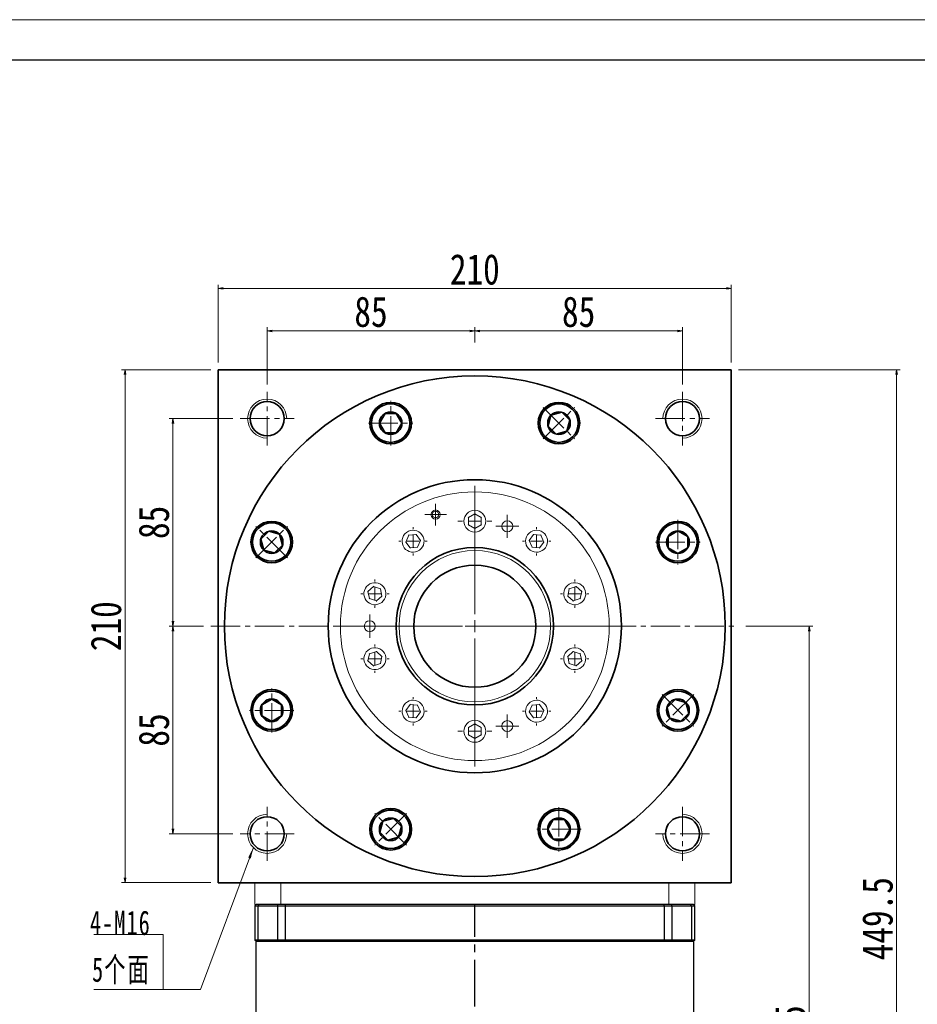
# Model space of a CAD drawing. Header units: millimetres. Extents: x 2025 to 3424, y 2031 to 3016.
# Tile 8 of 9: x 2724 to 3092, y 2613 to 3016. Entities that reach past the tile are written whole.
import ezdxf

# ---------------------------------------------------------------- set-up
doc = ezdxf.new("R2010")
doc.units = ezdxf.units.MM
doc.set_wipeout_variables(frame=1)
doc.header["$PDSIZE"] = -5
doc.linetypes.add('CENTER2', pattern=[28.575, 19.05, -3.175, 3.175, -3.175])
doc.linetypes.add('点画线', pattern=[18, 12, -2, 2, -2])
doc.layers.get('0').update_dxf_attribs({"lineweight": 35})
doc.layers.add('1轮廓实线层', color=7, linetype='Continuous')
doc.layers.add('3中心线层', color=1, linetype='CENTER2')
for name, color, linetype, lineweight in [('中心线层', 1, '点画线', 18), ('图框_外框线', 7, 'Continuous', 18), ('尺寸线层', 3, 'Continuous', 18), ('粗实线层', 7, 'Continuous', 35)]:
    doc.layers.add(name, color=color, linetype=linetype, lineweight=lineweight)
doc.styles.add('宋体', font='SimSun.ttf', dxfattribs={"width": 0.8})
doc.styles.add('标准', font='txt', dxfattribs={"width": 0.667})
doc.dimstyles.new('A水平标注$0', dxfattribs={"dimtxt": 3.5, "dimasz": 2, "dimexe": 1.5, "dimexo": 3, "dimgap": 1.1, "dimtad": 1, "dimtoh": 1, "dimdec": 4, "dimdsep": 46, "dimtxsty": '宋体', "dimblk": 'OPEN', "dimcen": 3, "dimclrd": 3, "dimclre": 3, "dimclrt": 6, "dimadec": 0, "dimazin": 0, "dimtm": 1e-09, "dimtfac": 1, "dimtdec": 4, "dimtix": 1, "dimtmove": 0, "dimatfit": 3, "dimldrblk": 'OPEN', "dimfxl": 0, "dimlwd": 13, "dimlwe": 13, "dimarcsym": 0})

# ---------------------------------------------------------------- blocks, each defined once
blk = doc.blocks.new('*X5')
at = {"layer": '尺寸线层', "linetype": 'Continuous'}
blk.add_hatch(color=0, dxfattribs=at).paths.add_polyline_path([(36.94, 58.02), (35.9, 53.6), (34.84, 54)], flags=0)
at = {"layer": '尺寸线层', "color": 0, "linetype": 'Continuous'}
blk.add_line((36.94, 58.02), (15.29, 0), dxfattribs=at)
at = {"layer": '尺寸线层', "color": 0}
for p, q in [((0, 22.42), (-28.41, 22.42)), ((0, 0), (0, 22.42)), ((0, 0), (-28.41, 0)), ((15.29, 0), (0, 0))]:
    blk.add_line(p, q, dxfattribs=at)
at = {"layer": '尺寸线层', "color": 0, "insert": (-5, 2), "char_height": 10, "width": 46.8126, "attachment_point": 9, "line_spacing_factor": 1.15057, "style": '标准'}
blk.add_mtext('\\T1.1;4-M16\\P5个面', dxfattribs=at)
blk = doc.blocks.new('_Open')
at = {"color": 0, "linetype": 'ByBlock', "lineweight": -2}
for p, q in [((-1, 0.17), (0, 0)), ((-1, -0.17), (0, 0)), ((0, 0), (-1, 0))]:
    blk.add_line(p, q, dxfattribs=at)
blk = doc.blocks.new('*X6')
at = {"layer": 'Defpoints', "color": 0, "transparency": 16777216}
for p in [(3015.46, 2905.85), (2805.46, 2872.56), (3015.46, 2872.56)]:
    blk.add_point(p, dxfattribs=at)
at = {"layer": '尺寸线层', "color": 3, "lineweight": 13, "transparency": 16777216}
for p, q in [((2805.46, 2875.56), (2805.46, 2907.35)), ((3015.46, 2875.56), (3015.46, 2907.35)), ((2807.46, 2905.85), (3013.46, 2905.85))]:
    blk.add_line(p, q, dxfattribs=at)
at = {"layer": '尺寸线层', "color": 3, "lineweight": 13, "transparency": 16777216, "xscale": 2, "yscale": 2, "zscale": 2, "rotation": 180}
blk.add_blockref('_Open', (2805.46, 2905.85), dxfattribs=at)
at = {"layer": '尺寸线层', "color": 3, "lineweight": 13, "transparency": 16777216, "xscale": 2, "yscale": 2, "zscale": 2}
blk.add_blockref('_Open', (3015.46, 2905.85), dxfattribs=at)
at = {"layer": '尺寸线层', "color": 6, "transparency": 16777216, "insert": (2910.46, 2913.6), "char_height": 12.5, "attachment_point": 5, "style": '宋体', "bg_fill": 3, "box_fill_scale": 1.1, "bg_fill_color": 256, "bg_fill_true_color": 13158600, "bg_fill_transparency": 0}
blk.add_mtext('210', dxfattribs=at)
blk = doc.blocks.new('*X7')
at = {"layer": 'Defpoints', "color": 0, "transparency": 16777216}
for p in [(2767.29, 2872.56), (2805.46, 2872.56), (2805.46, 2662.56)]:
    blk.add_point(p, dxfattribs=at)
at = {"layer": '尺寸线层', "color": 3, "lineweight": 13, "transparency": 16777216}
for p, q in [((2802.46, 2872.56), (2765.79, 2872.56)), ((2767.29, 2664.56), (2767.29, 2870.56)), ((2802.46, 2662.56), (2765.79, 2662.56))]:
    blk.add_line(p, q, dxfattribs=at)
at = {"layer": '尺寸线层', "color": 3, "lineweight": 13, "transparency": 16777216, "xscale": 2, "yscale": 2, "zscale": 2}
for p, rotation in [((2767.29, 2872.56), 90), ((2767.29, 2662.56), 270)]:
    blk.add_blockref('_Open', p, dxfattribs=dict(at, rotation=rotation))
at = {"layer": '尺寸线层', "color": 6, "transparency": 16777216, "insert": (2759.54, 2767.56), "char_height": 12.5, "attachment_point": 5, "rotation": 90, "style": '宋体', "bg_fill": 3, "box_fill_scale": 1.1, "bg_fill_color": 256, "bg_fill_true_color": 13158600, "bg_fill_transparency": 0}
blk.add_mtext('210', dxfattribs=at)
blk = doc.blocks.new('*X8')
at = {"layer": 'Defpoints', "color": 0, "transparency": 16777216}
for p in [(2910.46, 2888.49), (2910.46, 2880.67), (2825.46, 2863.56)]:
    blk.add_point(p, dxfattribs=at)
at = {"layer": '尺寸线层', "color": 3, "lineweight": 13, "transparency": 16777216}
for p, q in [((2825.46, 2866.56), (2825.46, 2889.99)), ((2827.46, 2888.49), (2908.46, 2888.49)), ((2910.46, 2883.67), (2910.46, 2889.99))]:
    blk.add_line(p, q, dxfattribs=at)
at = {"layer": '尺寸线层', "color": 3, "lineweight": 13, "transparency": 16777216, "xscale": 2, "yscale": 2, "zscale": 2, "rotation": 180}
blk.add_blockref('_Open', (2825.46, 2888.49), dxfattribs=at)
at = {"layer": '尺寸线层', "color": 3, "lineweight": 13, "transparency": 16777216, "xscale": 2, "yscale": 2, "zscale": 2}
blk.add_blockref('_Open', (2910.46, 2888.49), dxfattribs=at)
at = {"layer": '尺寸线层', "color": 6, "transparency": 16777216, "insert": (2867.96, 2896.24), "char_height": 12.5, "attachment_point": 5, "style": '宋体', "bg_fill": 3, "box_fill_scale": 1.1, "bg_fill_color": 256, "bg_fill_true_color": 13158600, "bg_fill_transparency": 0}
blk.add_mtext('85', dxfattribs=at)
blk = doc.blocks.new('*X9')
at = {"layer": 'Defpoints', "color": 0, "transparency": 16777216}
for p in [(2995.46, 2888.49), (2910.46, 2880.67), (2995.46, 2863.56)]:
    blk.add_point(p, dxfattribs=at)
at = {"layer": '尺寸线层', "color": 3, "lineweight": 13, "transparency": 16777216}
for p, q in [((2910.46, 2883.67), (2910.46, 2889.99)), ((2912.46, 2888.49), (2993.46, 2888.49)), ((2995.46, 2866.56), (2995.46, 2889.99))]:
    blk.add_line(p, q, dxfattribs=at)
at = {"layer": '尺寸线层', "color": 3, "lineweight": 13, "transparency": 16777216, "xscale": 2, "yscale": 2, "zscale": 2, "rotation": 180}
blk.add_blockref('_Open', (2910.46, 2888.49), dxfattribs=at)
at = {"layer": '尺寸线层', "color": 3, "lineweight": 13, "transparency": 16777216, "xscale": 2, "yscale": 2, "zscale": 2}
blk.add_blockref('_Open', (2995.46, 2888.49), dxfattribs=at)
at = {"layer": '尺寸线层', "color": 6, "transparency": 16777216, "insert": (2952.96, 2896.24), "char_height": 12.5, "attachment_point": 5, "style": '宋体', "bg_fill": 3, "box_fill_scale": 1.1, "bg_fill_color": 256, "bg_fill_true_color": 13158600, "bg_fill_transparency": 0}
blk.add_mtext('85', dxfattribs=at)
blk = doc.blocks.new('*X10')
at = {"layer": 'Defpoints', "color": 0, "transparency": 16777216}
for p in [(2786.89, 2852.56), (2814.46, 2852.56), (2802.46, 2767.56)]:
    blk.add_point(p, dxfattribs=at)
at = {"layer": '尺寸线层', "color": 3, "lineweight": 13, "transparency": 16777216}
for p, q in [((2811.46, 2852.56), (2785.39, 2852.56)), ((2786.89, 2769.56), (2786.89, 2850.56)), ((2799.46, 2767.56), (2785.39, 2767.56))]:
    blk.add_line(p, q, dxfattribs=at)
at = {"layer": '尺寸线层', "color": 3, "lineweight": 13, "transparency": 16777216, "xscale": 2, "yscale": 2, "zscale": 2}
for p, rotation in [((2786.89, 2852.56), 90), ((2786.89, 2767.56), 270)]:
    blk.add_blockref('_Open', p, dxfattribs=dict(at, rotation=rotation))
at = {"layer": '尺寸线层', "color": 6, "transparency": 16777216, "insert": (2779.14, 2810.06), "char_height": 12.5, "attachment_point": 5, "rotation": 90, "style": '宋体', "bg_fill": 3, "box_fill_scale": 1.1, "bg_fill_color": 256, "bg_fill_true_color": 13158600, "bg_fill_transparency": 0}
blk.add_mtext('85', dxfattribs=at)
blk = doc.blocks.new('*X11')
at = {"layer": 'Defpoints', "color": 0, "transparency": 16777216}
for p in [(2802.46, 2767.56), (2786.89, 2682.56), (2814.46, 2682.56)]:
    blk.add_point(p, dxfattribs=at)
at = {"layer": '尺寸线层', "color": 3, "lineweight": 13, "transparency": 16777216}
for p, q in [((2799.46, 2767.56), (2785.39, 2767.56)), ((2786.89, 2765.56), (2786.89, 2684.56)), ((2811.46, 2682.56), (2785.39, 2682.56))]:
    blk.add_line(p, q, dxfattribs=at)
at = {"layer": '尺寸线层', "color": 3, "lineweight": 13, "transparency": 16777216, "xscale": 2, "yscale": 2, "zscale": 2}
for p, rotation in [((2786.89, 2767.56), 90), ((2786.89, 2682.56), 270)]:
    blk.add_blockref('_Open', p, dxfattribs=dict(at, rotation=rotation))
at = {"layer": '尺寸线层', "color": 6, "transparency": 16777216, "insert": (2779.14, 2725.06), "char_height": 12.5, "attachment_point": 5, "rotation": 90, "style": '宋体', "bg_fill": 3, "box_fill_scale": 1.1, "bg_fill_color": 256, "bg_fill_true_color": 13158600, "bg_fill_transparency": 0}
blk.add_mtext('85', dxfattribs=at)
blk = doc.blocks.new('*X12')
at = {"layer": '中心线层', "linetype": '点画线', "lineweight": 18}
for p, q in [((0, -9.12), (0, 9.12)), ((-9.12, 0), (9.12, 0))]:
    blk.add_line(p, q, dxfattribs=at)
at = {"layer": '粗实线层'}
for p, q in [((-4.62, 0), (-2.31, 4)), ((-4.62, 0), (-2.31, -4)), ((-2.31, 4), (2.31, 4)), ((4.62, 0), (2.31, 4)), ((4.62, 0), (2.31, 4)), ((4.62, 0), (2.31, -4)), ((-2.31, -4), (2.31, -4))]:
    blk.add_line(p, q, dxfattribs=at)
blk.add_circle((0, 0), 4.62, dxfattribs=at)
for start, end in [(0, 180), (180, 360)]:
    blk.add_arc((0, 0), 7.87, start, end, dxfattribs=at)
blk = doc.blocks.new('SW_CENTERMARKSYMBOL_0')
at = {"color": 0, "linetype": 'Continuous', "lineweight": 0}
for p, q in [((0, 5), (0, 5.8)), ((-5, 0), (-5.8, 0)), ((0, 0), (-2.5, 0)), ((0, 0), (0, 2.5)), ((0, 0), (0, -2.5)), ((0, 0), (2.5, 0)), ((5, 0), (5.8, 0)), ((0, -5), (0, -5.8))]:
    blk.add_line(p, q, dxfattribs=at)
blk = doc.blocks.new('SW_CENTERMARKSYMBOL_1')
at = {"color": 0, "linetype": 'Continuous', "lineweight": 0}
for p, q in [((0, 5), (0, 7)), ((-5, 0), (-7, 0)), ((0, 0), (-2.5, 0)), ((0, 0), (0, 2.5)), ((0, 0), (0, -2.5)), ((0, 0), (2.5, 0)), ((5, 0), (7, 0)), ((0, -5), (0, -7))]:
    blk.add_line(p, q, dxfattribs=at)
blk = doc.blocks.new('SW_CENTERMARKSYMBOL_2')
at = {"color": 0, "linetype": 'Continuous', "lineweight": 0}
for p, q in [((0, 5), (0, 7)), ((-5, 0), (-7, 0)), ((0, 0), (-2.5, 0)), ((0, 0), (0, 2.5)), ((0, 0), (0, -2.5)), ((0, 0), (2.5, 0)), ((5, 0), (7, 0)), ((0, -5), (0, -7))]:
    blk.add_line(p, q, dxfattribs=at)
blk = doc.blocks.new('SW_CENTERMARKSYMBOL_3')
at = {"color": 0, "linetype": 'Continuous', "lineweight": 0}
for p, q in [((0, 5), (0, 5.8)), ((-5, 0), (-5.8, 0)), ((0, 0), (-2.5, 0)), ((0, 0), (0, 2.5)), ((0, 0), (0, -2.5)), ((0, 0), (2.5, 0)), ((5, 0), (5.8, 0)), ((0, -5), (0, -5.8))]:
    blk.add_line(p, q, dxfattribs=at)
blk = doc.blocks.new('SW_CENTERMARKSYMBOL_4')
at = {"color": 0, "linetype": 'Continuous', "lineweight": 0}
for p, q in [((0, 5), (0, 5.8)), ((-5, 0), (-5.8, 0)), ((0, 0), (-2.5, 0)), ((0, 0), (0, 2.5)), ((0, 0), (0, -2.5)), ((0, 0), (2.5, 0)), ((5, 0), (5.8, 0)), ((0, -5), (0, -5.8))]:
    blk.add_line(p, q, dxfattribs=at)
blk = doc.blocks.new('SW_CENTERMARKSYMBOL_5')
at = {"color": 0, "linetype": 'Continuous', "lineweight": 0}
for p, q in [((0, 5), (0, 5.8)), ((-5, 0), (-5.8, 0)), ((0, 0), (-2.5, 0)), ((0, 0), (0, 2.5)), ((0, 0), (0, -2.5)), ((0, 0), (2.5, 0)), ((5, 0), (5.8, 0)), ((0, -5), (0, -5.8))]:
    blk.add_line(p, q, dxfattribs=at)
blk = doc.blocks.new('SW_CENTERMARKSYMBOL_6')
at = {"color": 0, "linetype": 'Continuous', "lineweight": 0}
for p, q in [((0, 5), (0, 5.8)), ((-5, 0), (-5.8, 0)), ((0, 0), (-2.5, 0)), ((0, 0), (0, 2.5)), ((0, 0), (0, -2.5)), ((0, 0), (2.5, 0)), ((5, 0), (5.8, 0)), ((0, -5), (0, -5.8))]:
    blk.add_line(p, q, dxfattribs=at)
blk = doc.blocks.new('SW_CENTERMARKSYMBOL_7')
at = {"color": 0, "linetype": 'Continuous', "lineweight": 0}
for p, q in [((0, 5), (0, 5.8)), ((-5, 0), (-5.8, 0)), ((0, 0), (-2.5, 0)), ((0, 0), (0, 2.5)), ((0, 0), (0, -2.5)), ((0, 0), (2.5, 0)), ((5, 0), (5.8, 0)), ((0, -5), (0, -5.8))]:
    blk.add_line(p, q, dxfattribs=at)
blk = doc.blocks.new('SW_CENTERMARKSYMBOL_8')
at = {"color": 0, "linetype": 'Continuous', "lineweight": 0}
for p, q in [((0, 5), (0, 5.8)), ((-5, 0), (-5.8, 0)), ((0, 0), (-2.5, 0)), ((0, 0), (0, 2.5)), ((0, 0), (0, -2.5)), ((0, 0), (2.5, 0)), ((5, 0), (5.8, 0)), ((0, -5), (0, -5.8))]:
    blk.add_line(p, q, dxfattribs=at)
blk = doc.blocks.new('SW_CENTERMARKSYMBOL_9')
at = {"color": 0, "linetype": 'Continuous', "lineweight": 0}
for p, q in [((0, 5), (0, 5.8)), ((-5, 0), (-5.8, 0)), ((0, 0), (-2.5, 0)), ((0, 0), (0, 2.5)), ((0, 0), (0, -2.5)), ((0, 0), (2.5, 0)), ((5, 0), (5.8, 0)), ((0, -5), (0, -5.8))]:
    blk.add_line(p, q, dxfattribs=at)
blk = doc.blocks.new('SW_CENTERMARKSYMBOL_10')
at = {"color": 0, "linetype": 'Continuous', "lineweight": 0}
for p, q in [((0, 5), (0, 57.5)), ((-5, 0), (-57.5, 0)), ((0, 0), (-2.5, 0)), ((0, 0), (0, 2.5)), ((0, 0), (0, -2.5)), ((0, 0), (2.5, 0)), ((5, 0), (57.5, 0)), ((0, -5), (0, -57.5))]:
    blk.add_line(p, q, dxfattribs=at)
blk = doc.blocks.new('SW_CENTERMARKSYMBOL_11')
at = {"color": 0, "linetype": 'Continuous', "lineweight": 0}
for p, q in [((0, 2.5), (0, 4.39)), ((-2.5, 0), (-4.39, 0)), ((0, 0), (-2.5, 0)), ((0, 0), (0, 2.5)), ((0, 0), (0, -2.5)), ((0, 0), (2.5, 0)), ((2.5, 0), (4.39, 0)), ((0, -2.5), (0, -4.39))]:
    blk.add_line(p, q, dxfattribs=at)
blk = doc.blocks.new('SW_CENTERMARKSYMBOL_12')
at = {"color": 0, "linetype": 'Continuous', "lineweight": 0}
for p, q in [((0, 2.5), (0, 4.75)), ((-2.5, 0), (-4.75, 0)), ((0, 0), (-2.5, 0)), ((0, 0), (0, 2.5)), ((0, 0), (0, -2.5)), ((0, 0), (2.5, 0)), ((2.5, 0), (4.75, 0)), ((0, -2.5), (0, -4.75))]:
    blk.add_line(p, q, dxfattribs=at)
blk = doc.blocks.new('SW_CENTERMARKSYMBOL_13')
at = {"color": 0, "linetype": 'Continuous', "lineweight": 0}
for p, q in [((0, 2.5), (0, 4.75)), ((-2.5, 0), (-4.75, 0)), ((0, 0), (-2.5, 0)), ((0, 0), (0, 2.5)), ((0, 0), (0, -2.5)), ((0, 0), (2.5, 0)), ((2.5, 0), (4.75, 0)), ((0, -2.5), (0, -4.75))]:
    blk.add_line(p, q, dxfattribs=at)
blk = doc.blocks.new('SW_CENTERMARKSYMBOL_14')
at = {"color": 0, "linetype": 'Continuous', "lineweight": 0}
for p, q in [((0, 2.5), (0, 4.75)), ((-2.5, 0), (-4.75, 0)), ((0, 0), (-2.5, 0)), ((0, 0), (0, 2.5)), ((0, 0), (0, -2.5)), ((0, 0), (2.5, 0)), ((2.5, 0), (4.75, 0)), ((0, -2.5), (0, -4.75))]:
    blk.add_line(p, q, dxfattribs=at)
blk = doc.blocks.new('*X42')
at = {"layer": 'Defpoints', "color": 0, "transparency": 16777216}
for p in [(3015.46, 2872.56), (3083.09, 2872.56), (2999.97, 2423.06)]:
    blk.add_point(p, dxfattribs=at)
at = {"layer": '尺寸线层', "color": 3, "lineweight": 13, "transparency": 16777216}
for p, q in [((3018.46, 2872.56), (3084.59, 2872.56)), ((3083.09, 2425.06), (3083.09, 2870.56)), ((3002.97, 2423.06), (3084.59, 2423.06))]:
    blk.add_line(p, q, dxfattribs=at)
at = {"layer": '尺寸线层', "color": 3, "lineweight": 13, "transparency": 16777216, "xscale": 2, "yscale": 2, "zscale": 2}
for p, rotation in [((3083.09, 2872.56), 90), ((3083.09, 2423.06), 270)]:
    blk.add_blockref('_Open', p, dxfattribs=dict(at, rotation=rotation))
at = {"layer": '尺寸线层', "color": 6, "transparency": 16777216, "insert": (3075.34, 2647.81), "char_height": 12.5, "attachment_point": 5, "rotation": 90, "style": '宋体', "bg_fill": 3, "box_fill_scale": 1.1, "bg_fill_color": 256, "bg_fill_true_color": 13158600, "bg_fill_transparency": 0}
blk.add_mtext('449.5', dxfattribs=at)
blk = doc.blocks.new('*X43')
at = {"layer": 'Defpoints', "color": 0, "transparency": 16777216}
for p in [(3018.46, 2767.56), (2999.97, 2423.06), (3047.36, 2423.06)]:
    blk.add_point(p, dxfattribs=at)
at = {"layer": '尺寸线层', "color": 3, "lineweight": 13, "transparency": 16777216}
for p, q in [((3021.46, 2767.56), (3048.86, 2767.56)), ((3047.36, 2765.56), (3047.36, 2425.06)), ((3002.97, 2423.06), (3048.86, 2423.06))]:
    blk.add_line(p, q, dxfattribs=at)
at = {"layer": '尺寸线层', "color": 3, "lineweight": 13, "transparency": 16777216, "xscale": 2, "yscale": 2, "zscale": 2}
for p, rotation in [((3047.36, 2767.56), 90), ((3047.36, 2423.06), 270)]:
    blk.add_blockref('_Open', p, dxfattribs=dict(at, rotation=rotation))
at = {"layer": '尺寸线层', "color": 6, "transparency": 16777216, "insert": (3039.61, 2595.31), "char_height": 12.5, "attachment_point": 5, "rotation": 90, "style": '宋体', "bg_fill": 3, "box_fill_scale": 1.1, "bg_fill_color": 256, "bg_fill_true_color": 13158600, "bg_fill_transparency": 0}
blk.add_mtext('344.5', dxfattribs=at)

msp = doc.modelspace()

# ---------------------------------------------------------------- linework, layer by layer
at = {"color": 7, "linetype": 'Continuous', "lineweight": 15}
for p, q in [((2907.864, 2812.056), (2907.714, 2812.143)), ((2910.462, 2813.556), (2907.864, 2812.056)), ((2907.864, 2812.056), (2907.864, 2809.056)), ((2907.864, 2812.056), (2908.014, 2811.97)), ((2910.462, 2813.73), (2910.462, 2813.556)), ((2913.06, 2812.056), (2910.462, 2813.556)), ((2910.462, 2813.383), (2910.462, 2813.556)), ((2912.91, 2811.97), (2913.06, 2812.056)), ((2913.21, 2812.143), (2913.06, 2812.056)), ((2913.06, 2809.056), (2913.06, 2812.056)), ((2907.714, 2808.97), (2907.864, 2809.056)), ((2908.014, 2809.143), (2907.864, 2809.056)), ((2907.864, 2809.056), (2910.462, 2807.556)), ((2910.462, 2807.556), (2913.06, 2809.056)), ((2910.462, 2807.73), (2910.462, 2807.556)), ((2910.462, 2807.383), (2910.462, 2807.556)), ((2912.91, 2809.143), (2913.06, 2809.056)), ((2913.21, 2808.97), (2913.06, 2809.056)), ((2882.204, 2802.031), (2882.031, 2802.012)), ((2883.424, 2804.771), (2882.204, 2802.031)), ((2882.204, 2802.031), (2882.376, 2802.049)), ((2882.204, 2802.031), (2883.967, 2799.604)), ((2883.322, 2804.911), (2883.424, 2804.771)), ((2886.408, 2805.085), (2883.424, 2804.771)), ((2883.526, 2804.631), (2883.424, 2804.771)), ((2886.337, 2804.927), (2886.408, 2805.085)), ((2886.478, 2805.243), (2886.408, 2805.085)), ((2888.171, 2802.658), (2886.408, 2805.085)), ((2886.951, 2799.917), (2888.171, 2802.658)), ((2887.999, 2802.64), (2888.171, 2802.658)), ((2888.343, 2802.676), (2888.171, 2802.658)), ((2932.581, 2802.676), (2932.753, 2802.658)), ((2934.517, 2805.085), (2932.753, 2802.658)), ((2932.753, 2802.658), (2933.973, 2799.917)), ((2932.926, 2802.64), (2932.753, 2802.658)), ((2934.517, 2805.085), (2934.446, 2805.243)), ((2937.5, 2804.771), (2934.517, 2805.085)), ((2934.517, 2805.085), (2934.587, 2804.927)), ((2936.957, 2799.604), (2938.72, 2802.031)), ((2937.398, 2804.631), (2937.5, 2804.771)), ((2937.602, 2804.911), (2937.5, 2804.771)), ((2938.72, 2802.031), (2937.5, 2804.771)), ((2938.548, 2802.049), (2938.72, 2802.031)), ((2938.893, 2802.012), (2938.72, 2802.031)), ((2883.897, 2799.445), (2883.967, 2799.604)), ((2883.967, 2799.604), (2886.951, 2799.917)), ((2884.038, 2799.762), (2883.967, 2799.604)), ((2886.849, 2800.057), (2886.951, 2799.917)), ((2887.052, 2799.777), (2886.951, 2799.917)), ((2933.872, 2799.777), (2933.973, 2799.917)), ((2934.075, 2800.057), (2933.973, 2799.917)), ((2933.973, 2799.917), (2936.957, 2799.604)), ((2936.887, 2799.762), (2936.957, 2799.604)), ((2937.028, 2799.445), (2936.957, 2799.604)), ((2866.549, 2781.825), (2866.713, 2781.771)), ((2868.943, 2783.779), (2866.713, 2781.771)), ((2866.713, 2781.771), (2867.337, 2778.837)), ((2866.878, 2781.718), (2866.713, 2781.771)), ((2868.907, 2783.948), (2868.943, 2783.779)), ((2871.796, 2782.852), (2868.943, 2783.779)), ((2868.979, 2783.609), (2868.943, 2783.779)), ((2871.667, 2782.736), (2871.796, 2782.852)), ((2871.925, 2782.967), (2871.796, 2782.852)), ((2872.42, 2779.917), (2871.796, 2782.852)), ((2949.128, 2782.852), (2948.504, 2779.917)), ((2948.999, 2782.967), (2949.128, 2782.852)), ((2951.981, 2783.779), (2949.128, 2782.852)), ((2949.257, 2782.736), (2949.128, 2782.852)), ((2951.981, 2783.779), (2951.945, 2783.609)), ((2951.981, 2783.779), (2952.017, 2783.948)), ((2954.211, 2781.771), (2951.981, 2783.779)), ((2953.587, 2778.837), (2954.211, 2781.771)), ((2954.046, 2781.718), (2954.211, 2781.771)), ((2954.375, 2781.825), (2954.211, 2781.771)), ((2867.337, 2778.837), (2867.209, 2778.721)), ((2867.337, 2778.837), (2867.466, 2778.953)), ((2867.337, 2778.837), (2870.19, 2777.91)), ((2870.154, 2778.079), (2870.19, 2777.91)), ((2870.19, 2777.91), (2872.42, 2779.917)), ((2870.226, 2777.74), (2870.19, 2777.91)), ((2872.255, 2779.971), (2872.42, 2779.917)), ((2872.585, 2779.864), (2872.42, 2779.917)), ((2948.34, 2779.864), (2948.504, 2779.917)), ((2948.669, 2779.971), (2948.504, 2779.917)), ((2948.504, 2779.917), (2950.734, 2777.91)), ((2950.698, 2777.74), (2950.734, 2777.91)), ((2950.734, 2777.91), (2953.587, 2778.837)), ((2950.77, 2778.079), (2950.734, 2777.91)), ((2953.458, 2778.953), (2953.587, 2778.837)), ((2953.716, 2778.721), (2953.587, 2778.837)), ((2867.337, 2756.276), (2866.713, 2753.342)), ((2866.878, 2753.395), (2866.713, 2753.342)), ((2867.209, 2756.392), (2867.337, 2756.276)), ((2870.19, 2757.203), (2867.337, 2756.276)), ((2867.466, 2756.16), (2867.337, 2756.276)), ((2870.154, 2757.034), (2870.19, 2757.203)), ((2870.226, 2757.373), (2870.19, 2757.203)), ((2872.42, 2755.196), (2870.19, 2757.203)), ((2871.796, 2752.261), (2872.42, 2755.196)), ((2872.255, 2755.142), (2872.42, 2755.196)), ((2872.585, 2755.249), (2872.42, 2755.196)), ((2948.34, 2755.249), (2948.504, 2755.196)), ((2950.734, 2757.203), (2948.504, 2755.196)), ((2948.504, 2755.196), (2949.128, 2752.261)), ((2948.669, 2755.142), (2948.504, 2755.196)), ((2950.698, 2757.373), (2950.734, 2757.203)), ((2953.587, 2756.276), (2950.734, 2757.203)), ((2950.77, 2757.034), (2950.734, 2757.203)), ((2953.587, 2756.276), (2953.458, 2756.16)), ((2953.587, 2756.276), (2953.716, 2756.392)), ((2954.211, 2753.342), (2953.587, 2756.276)), ((2954.046, 2753.395), (2954.211, 2753.342)), ((2866.549, 2753.288), (2866.713, 2753.342)), ((2866.713, 2753.342), (2868.943, 2751.334)), ((2868.943, 2751.334), (2868.907, 2751.165)), ((2868.943, 2751.334), (2871.796, 2752.261)), ((2868.943, 2751.334), (2868.979, 2751.504)), ((2871.667, 2752.377), (2871.796, 2752.261)), ((2871.925, 2752.145), (2871.796, 2752.261)), ((2948.999, 2752.145), (2949.128, 2752.261)), ((2949.257, 2752.377), (2949.128, 2752.261)), ((2949.128, 2752.261), (2951.981, 2751.334)), ((2951.945, 2751.504), (2951.981, 2751.334)), ((2951.981, 2751.334), (2954.211, 2753.342)), ((2952.017, 2751.165), (2951.981, 2751.334)), ((2954.375, 2753.288), (2954.211, 2753.342)), ((2883.967, 2735.509), (2882.204, 2733.082)), ((2883.897, 2735.668), (2883.967, 2735.509)), ((2886.951, 2735.196), (2883.967, 2735.509)), ((2884.038, 2735.351), (2883.967, 2735.509)), ((2886.849, 2735.056), (2886.951, 2735.196)), ((2887.052, 2735.336), (2886.951, 2735.196)), ((2888.171, 2732.455), (2886.951, 2735.196)), ((2933.973, 2735.196), (2932.753, 2732.455)), ((2933.872, 2735.336), (2933.973, 2735.196)), ((2936.957, 2735.509), (2933.973, 2735.196)), ((2934.075, 2735.056), (2933.973, 2735.196)), ((2936.887, 2735.351), (2936.957, 2735.509)), ((2937.028, 2735.668), (2936.957, 2735.509)), ((2938.72, 2733.082), (2936.957, 2735.509)), ((2882.031, 2733.1), (2882.204, 2733.082)), ((2882.204, 2733.082), (2883.424, 2730.342)), ((2882.376, 2733.064), (2882.204, 2733.082)), ((2883.322, 2730.202), (2883.424, 2730.342)), ((2883.526, 2730.482), (2883.424, 2730.342)), ((2883.424, 2730.342), (2886.408, 2730.028)), ((2886.408, 2730.028), (2886.337, 2730.186)), ((2886.408, 2730.028), (2888.171, 2732.455)), ((2886.408, 2730.028), (2886.478, 2729.87)), ((2887.999, 2732.473), (2888.171, 2732.455)), ((2888.343, 2732.437), (2888.171, 2732.455)), ((2932.581, 2732.437), (2932.753, 2732.455)), ((2932.926, 2732.473), (2932.753, 2732.455)), ((2932.753, 2732.455), (2934.517, 2730.028)), ((2934.446, 2729.87), (2934.517, 2730.028)), ((2934.517, 2730.028), (2937.5, 2730.342)), ((2934.587, 2730.186), (2934.517, 2730.028)), ((2937.398, 2730.482), (2937.5, 2730.342)), ((2937.5, 2730.342), (2938.72, 2733.082)), ((2937.602, 2730.202), (2937.5, 2730.342)), ((2938.72, 2733.082), (2938.548, 2733.064)), ((2938.72, 2733.082), (2938.893, 2733.1)), ((2907.714, 2726.143), (2907.864, 2726.056)), ((2910.462, 2727.556), (2907.864, 2726.056)), ((2907.864, 2726.056), (2907.864, 2723.056)), ((2908.014, 2725.97), (2907.864, 2726.056)), ((2910.462, 2727.73), (2910.462, 2727.556)), ((2913.06, 2726.056), (2910.462, 2727.556)), ((2910.462, 2727.383), (2910.462, 2727.556)), ((2912.91, 2725.97), (2913.06, 2726.056)), ((2913.21, 2726.143), (2913.06, 2726.056)), ((2913.06, 2723.056), (2913.06, 2726.056)), ((2907.714, 2722.97), (2907.864, 2723.056)), ((2908.014, 2723.143), (2907.864, 2723.056)), ((2907.864, 2723.056), (2910.462, 2721.556)), ((2910.462, 2721.556), (2913.06, 2723.056)), ((2910.462, 2721.73), (2910.462, 2721.556)), ((2910.462, 2721.383), (2910.462, 2721.556)), ((2913.06, 2723.056), (2912.91, 2723.143)), ((2913.06, 2723.056), (2913.21, 2722.97)), ((2820.462, 2662.556), (2820.462, 2653.556)), ((2831.09, 2653.556), (2831.09, 2662.556)), ((2989.835, 2662.556), (2989.835, 2653.556)), ((3000.462, 2653.556), (3000.462, 2662.556)), ((2820.462, 2653.556), (2831.09, 2653.556)), ((2910.462, 2653.556), (2831.09, 2653.556)), ((2989.835, 2653.556), (2910.462, 2653.556)), ((2989.835, 2653.556), (3000.462, 2653.556))]:
    msp.add_line(p, q, dxfattribs=at)
for centre, radius in [((2910.462, 2767.556), 55), ((2894.419, 2813.248), 1.893), ((2894.419, 2813.248), 1.349), ((2910.462, 2810.556), 4.5), ((2923.75, 2808.452), 2.25), ((2910.462, 2767.556), 31), ((2867.462, 2767.556), 2.25), ((2910.462, 2724.556), 4.5), ((2923.75, 2726.661), 2.25)]:
    msp.add_circle(centre, radius, dxfattribs=at)
for centre, radius, start, end in [((2885.187, 2802.344), 4.5, 36, 216), ((2935.737, 2802.344), 4.5, 324, 144), ((2885.187, 2802.344), 4.5, 216, 36), ((2935.737, 2802.344), 4.5, 144, 324), ((2910.462, 2767.556), 32.229, 90.00055, 180), ((2910.462, 2767.556), 32.231, 270, 90), ((2869.567, 2780.844), 4.5, 72, 252), ((2869.567, 2780.844), 4.5, 252, 72), ((2951.358, 2780.844), 4.5, 108, 288), ((2951.358, 2780.844), 4.5, 288, 108), ((2910.462, 2767.556), 32.229, 180, 270.00104), ((2869.567, 2754.269), 4.5, 108, 288), ((2869.567, 2754.269), 4.5, 288, 108), ((2951.358, 2754.269), 4.5, 72, 252), ((2951.358, 2754.269), 4.5, 252, 72), ((2885.187, 2732.769), 4.5, 324, 144), ((2935.737, 2732.769), 4.5, 36, 216), ((2885.187, 2732.769), 4.5, 144, 324), ((2935.737, 2732.769), 4.5, 216, 36)]:
    msp.add_arc(centre, radius, start, end, dxfattribs=at)
at = {"layer": '1轮廓实线层', "linetype": 'Continuous', "lineweight": 30}
for p, q in [((2820.462, 2653.056), (2820.962, 2653.556)), ((2820.462, 2653.056), (2821.766, 2653.056)), ((2820.462, 2653.056), (2820.462, 2639.056)), ((2822.136, 2653.556), (2820.962, 2653.556)), ((2821.766, 2653.056), (2822.136, 2653.556)), ((2821.766, 2653.056), (2829.635, 2653.056)), ((2821.766, 2639.056), (2821.766, 2653.056)), ((2829.971, 2653.556), (2822.136, 2653.556)), ((2829.635, 2653.056), (2829.971, 2653.556)), ((2829.635, 2653.056), (2833.002, 2653.056)), ((2829.635, 2653.056), (2829.635, 2639.056)), ((2833.002, 2653.556), (2829.971, 2653.556)), ((2987.922, 2653.556), (2833.002, 2653.556)), ((2833.002, 2653.056), (2833.002, 2653.556)), ((2833.002, 2653.056), (2987.922, 2653.056)), ((2833.002, 2639.056), (2833.002, 2653.056)), ((2990.953, 2653.556), (2987.922, 2653.556)), ((2987.922, 2653.056), (2987.922, 2653.556)), ((2987.922, 2653.056), (2991.29, 2653.056)), ((2987.922, 2653.056), (2987.922, 2639.056)), ((2991.29, 2653.056), (2990.953, 2653.556)), ((2991.29, 2639.056), (2991.29, 2653.056)), ((2821.766, 2639.056), (2820.462, 2639.056)), ((2820.962, 2638.556), (2820.462, 2639.056)), ((2820.962, 2596.056), (2820.962, 2638.556)), ((2820.962, 2638.556), (2822.136, 2638.556)), ((2829.635, 2639.056), (2821.766, 2639.056)), ((2822.136, 2638.556), (2821.766, 2639.056)), ((2822.136, 2638.556), (2829.971, 2638.556)), ((2833.002, 2639.056), (2829.635, 2639.056)), ((2829.971, 2638.556), (2829.635, 2639.056)), ((2829.971, 2638.556), (2833.002, 2638.556)), ((2987.922, 2639.056), (2833.002, 2639.056)), ((2833.002, 2638.556), (2833.002, 2639.056)), ((2833.002, 2638.556), (2910.462, 2638.556)), ((2910.462, 2638.556), (2987.922, 2638.556)), ((2991.29, 2639.056), (2987.922, 2639.056)), ((2987.922, 2638.556), (2987.922, 2639.056)), ((2987.922, 2638.556), (2990.953, 2638.556)), ((2990.953, 2638.556), (2991.29, 2639.056))]:
    msp.add_line(p, q, dxfattribs=at)
at = {"layer": '3中心线层'}
msp.add_line((2910.467, 2411.849), (2910.467, 2653.556), dxfattribs=at)
at = {"layer": '中心线层'}
for p, q in [((2825.462, 2841.556), (2825.462, 2863.556)), ((2995.462, 2863.556), (2995.462, 2841.556)), ((2814.462, 2852.556), (2836.462, 2852.556)), ((2984.462, 2852.556), (3006.462, 2852.556)), ((2802.462, 2767.556), (3018.462, 2767.556)), ((2802.462, 2767.556), (3018.462, 2767.556)), ((2825.462, 2671.556), (2825.462, 2693.556)), ((2995.462, 2693.556), (2995.462, 2671.556)), ((2836.462, 2682.556), (2814.462, 2682.556)), ((3006.462, 2682.556), (2984.462, 2682.556))]:
    msp.add_line(p, q, dxfattribs=at)
at = {"layer": '图框_外框线', "color": 3}
msp.add_lwpolyline([(2030.981, 2030.959), (3423.803, 2030.959), (3423.803, 3015.883), (2030.981, 3015.883)], close=True, dxfattribs=at)
at = {"layer": '图框_外框线', "color": 3, "lineweight": 25}
msp.add_lwpolyline([(2113.887, 2047.541), (3407.221, 2047.541), (3407.221, 2999.302), (2113.887, 2999.302)], close=True, dxfattribs=at)
at = {"layer": '粗实线层'}
for p, q in [((2805.462, 2662.556), (2805.462, 2872.556)), ((2805.462, 2872.556), (3015.462, 2872.556)), ((3015.462, 2662.556), (3015.462, 2872.556)), ((3015.462, 2662.556), (2805.462, 2662.556)), ((2820.462, 2662.556), (3000.462, 2662.556))]:
    msp.add_line(p, q, dxfattribs=at)
for centre, radius in [((2825.462, 2852.556), 7), ((2876.021, 2850.706), 8.5), ((2944.904, 2850.706), 8.5), ((2995.462, 2852.556), 7), ((2910.462, 2767.556), 60), ((2827.313, 2801.998), 8.5), ((2993.611, 2801.998), 8.5), ((2910.462, 2767.556), 32.25), ((2910.462, 2767.556), 25), ((2827.313, 2733.115), 8.5), ((2993.611, 2733.115), 8.5), ((2876.021, 2684.407), 8.5), ((2944.904, 2684.407), 8.5), ((2825.462, 2682.556), 7), ((2995.462, 2682.556), 7)]:
    msp.add_circle(centre, radius, dxfattribs=at)
at = {"layer": '粗实线层', "lineweight": 18}
for centre, start, end in [((2825.462, 2852.556), 0, 270), ((2995.462, 2852.556), 270, 180), ((2825.462, 2682.556), 90, 360), ((2995.462, 2682.556), 180, 90)]:
    msp.add_arc(centre, 8, start, end, dxfattribs=at)

# ---------------------------------------------------------------- block references
at = {"color": 7, "linetype": 'Continuous', "lineweight": 0}
for name, p in [('SW_CENTERMARKSYMBOL_10', (2910.462, 2767.556)), ('SW_CENTERMARKSYMBOL_11', (2894.419, 2813.248)), ('SW_CENTERMARKSYMBOL_1', (2910.462, 2810.556)), ('SW_CENTERMARKSYMBOL_12', (2923.75, 2808.452)), ('SW_CENTERMARKSYMBOL_3', (2885.187, 2802.344)), ('SW_CENTERMARKSYMBOL_9', (2935.737, 2802.344)), ('SW_CENTERMARKSYMBOL_4', (2869.567, 2780.844)), ('SW_CENTERMARKSYMBOL_8', (2951.358, 2780.844)), ('SW_CENTERMARKSYMBOL_13', (2867.462, 2767.556)), ('SW_CENTERMARKSYMBOL_5', (2869.567, 2754.269)), ('SW_CENTERMARKSYMBOL_7', (2951.358, 2754.269)), ('SW_CENTERMARKSYMBOL_0', (2885.187, 2732.769)), ('SW_CENTERMARKSYMBOL_6', (2935.737, 2732.769)), ('SW_CENTERMARKSYMBOL_2', (2910.462, 2724.556)), ('SW_CENTERMARKSYMBOL_14', (2923.75, 2726.661))]:
    msp.add_blockref(name, p, dxfattribs=at)
at = {"layer": '尺寸线层'}
msp.add_blockref('*X5', (2782.864, 2618.883), dxfattribs=at)

# ---------------------------------------------------------------- next in the draw order: dimensions: what is measured, and where the dimension line sits
dim = msp.add_linear_dim(base=(3015.462, 2905.854), p1=(2805.462, 2872.556), p2=(3015.462, 2872.556), dimstyle='A水平标注$0', override={"dimtxt": 12.5, "dimgap": 1.5, "dimdec": 1, "dimpost": '<>', "dimblk": 'Open', "dimtvp": 0.1, "dimtfill": 1, "dimtfillclr": 256}, dxfattribs=at)
dim.commit()
dim.dimension.update_dxf_attribs({"geometry": '*X6', "text_midpoint": (2910.462, 2905.854), "dimtype": 160})

# ---------------------------------------------------------------- next in the draw order: dimensions: what is measured, and where the dimension line sits
dim = msp.add_linear_dim(base=(2910.462, 2888.489), p1=(2825.462, 2863.556), p2=(2910.462, 2880.665), dimstyle='A水平标注$0', override={"dimtxt": 12.5, "dimgap": 1.5, "dimdec": 1, "dimpost": '<>', "dimblk": 'Open', "dimtvp": 0.1, "dimtfill": 1, "dimtfillclr": 256}, dxfattribs=at)
dim.commit()
dim.dimension.update_dxf_attribs({"geometry": '*X8', "text_midpoint": (2867.962, 2888.489), "dimtype": 160})
dim = msp.add_linear_dim(base=(2767.294, 2872.556), p1=(2805.462, 2662.556), p2=(2805.462, 2872.556), angle=90, dimstyle='A水平标注$0', override={"dimtxt": 12.5, "dimgap": 1.5, "dimdec": 1, "dimpost": '<>', "dimblk": 'Open', "dimtvp": 0.1, "dimtfill": 1, "dimtfillclr": 256}, dxfattribs=at)
dim.commit()
dim.dimension.update_dxf_attribs({"geometry": '*X7', "text_midpoint": (2767.294, 2767.556), "dimtype": 160})

# ---------------------------------------------------------------- next in the draw order: dimensions: what is measured, and where the dimension line sits
dim = msp.add_linear_dim(base=(2995.462, 2888.489), p1=(2910.462, 2880.665), p2=(2995.462, 2863.556), dimstyle='A水平标注$0', override={"dimtxt": 12.5, "dimgap": 1.5, "dimdec": 1, "dimpost": '<>', "dimblk": 'Open', "dimtvp": 0.1, "dimtfill": 1, "dimtfillclr": 256}, dxfattribs=at)
dim.commit()
dim.dimension.update_dxf_attribs({"geometry": '*X9', "text_midpoint": (2952.962, 2888.489), "dimtype": 160})
dim = msp.add_linear_dim(base=(2786.888, 2852.556), p1=(2802.462, 2767.556), p2=(2814.462, 2852.556), angle=90, dimstyle='A水平标注$0', override={"dimtxt": 12.5, "dimgap": 1.5, "dimdec": 1, "dimpost": '<>', "dimblk": 'Open', "dimtvp": 0.1, "dimtfill": 1, "dimtfillclr": 256}, dxfattribs=at)
dim.commit()
dim.dimension.update_dxf_attribs({"geometry": '*X10', "text_midpoint": (2786.888, 2810.056), "dimtype": 160})

# ---------------------------------------------------------------- next in the draw order: block references
at = {"layer": '粗实线层', "rotation": 315.0000000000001}
msp.add_blockref('*X12', (2944.904, 2850.706), dxfattribs=at)

# ---------------------------------------------------------------- next in the draw order: dimensions: what is measured, and where the dimension line sits
at = {"layer": '尺寸线层'}
dim = msp.add_linear_dim(base=(2786.888, 2682.556), p1=(2802.462, 2767.556), p2=(2814.462, 2682.556), angle=270, dimstyle='A水平标注$0', override={"dimtxt": 12.5, "dimgap": 1.5, "dimdec": 1, "dimpost": '<>', "dimblk": 'Open', "dimtvp": 0.1, "dimtfill": 1, "dimtfillclr": 256}, dxfattribs=at)
dim.commit()
dim.dimension.update_dxf_attribs({"geometry": '*X11', "text_midpoint": (2786.888, 2725.056), "dimtype": 160})

# ---------------------------------------------------------------- next in the draw order: linework, layer by layer
at = {"layer": '粗实线层'}
msp.add_circle((2910.462, 2767.556), 102.5, dxfattribs=at)

# ---------------------------------------------------------------- next in the draw order: wipeouts: each hides what was drawn before it
for points in [[(2883.886, 2850.706), (2883.793, 2851.908), (2883.793, 2851.908), (2883.147, 2854.034), (2881.931, 2855.894), (2880.244, 2857.34), (2878.22, 2858.257), (2876.021, 2858.571), (2876.021, 2858.571), (2876.021, 2858.571), (2873.821, 2858.257), (2871.797, 2857.34), (2870.11, 2855.894), (2868.895, 2854.034), (2868.248, 2851.908), (2868.248, 2851.908), (2868.156, 2850.706), (2868.156, 2850.706), (2868.156, 2850.706), (2868.424, 2848.67), (2869.209, 2846.773), (2870.459, 2845.144), (2872.088, 2843.894), (2873.985, 2843.109), (2876.021, 2842.841), (2876.021, 2842.841), (2876.021, 2842.841), (2878.451, 2843.226), (2880.644, 2844.343), (2882.383, 2846.083), (2883.501, 2848.275)], [(2832.874, 2807.559), (2831.959, 2808.344), (2831.959, 2808.344), (2829.998, 2809.39), (2827.824, 2809.846), (2825.608, 2809.676), (2823.529, 2808.893), (2821.752, 2807.559), (2821.752, 2807.559), (2821.752, 2807.559), (2820.418, 2805.782), (2819.635, 2803.703), (2819.465, 2801.487), (2819.921, 2799.313), (2820.967, 2797.352), (2820.967, 2797.352), (2821.752, 2796.437), (2821.752, 2796.437), (2821.752, 2796.437), (2823.38, 2795.187), (2825.277, 2794.401), (2827.313, 2794.133), (2829.349, 2794.401), (2831.245, 2795.187), (2832.874, 2796.437), (2832.874, 2796.437), (2832.874, 2796.437), (2834.321, 2798.427), (2835.081, 2800.768), (2835.081, 2803.228), (2834.321, 2805.569)], [(2993.611, 2794.133), (2994.814, 2794.225), (2994.814, 2794.225), (2996.94, 2794.872), (2998.8, 2796.087), (3000.246, 2797.774), (3001.162, 2799.798), (3001.476, 2801.998), (3001.476, 2801.998), (3001.476, 2801.998), (3001.162, 2804.198), (3000.246, 2806.222), (2998.8, 2807.909), (2996.94, 2809.124), (2994.814, 2809.77), (2994.814, 2809.77), (2993.611, 2809.863), (2993.611, 2809.863), (2993.611, 2809.863), (2991.576, 2809.595), (2989.679, 2808.809), (2988.05, 2807.559), (2986.8, 2805.93), (2986.014, 2804.034), (2985.746, 2801.998), (2985.746, 2801.998), (2985.746, 2801.998), (2986.131, 2799.568), (2987.248, 2797.375), (2988.988, 2795.635), (2991.181, 2794.518)], [(2827.313, 2740.98), (2826.11, 2740.887), (2826.11, 2740.887), (2823.984, 2740.241), (2822.124, 2739.026), (2820.678, 2737.339), (2819.762, 2735.315), (2819.448, 2733.115), (2819.448, 2733.115), (2819.448, 2733.115), (2819.762, 2730.915), (2820.678, 2728.891), (2822.124, 2727.204), (2823.984, 2725.989), (2826.11, 2725.342), (2826.11, 2725.342), (2827.313, 2725.25), (2827.313, 2725.25), (2827.313, 2725.25), (2829.349, 2725.518), (2831.245, 2726.304), (2832.874, 2727.554), (2834.124, 2729.182), (2834.91, 2731.079), (2835.178, 2733.115), (2835.178, 2733.115), (2835.178, 2733.115), (2834.793, 2735.545), (2833.676, 2737.738), (2831.936, 2739.478), (2829.743, 2740.595)], [(2988.05, 2727.554), (2988.966, 2726.769), (2988.966, 2726.769), (2990.926, 2725.723), (2993.101, 2725.266), (2995.316, 2725.437), (2997.395, 2726.22), (2999.173, 2727.554), (2999.173, 2727.554), (2999.173, 2727.554), (3000.506, 2729.331), (3001.289, 2731.41), (3001.46, 2733.626), (3001.004, 2735.8), (2999.958, 2737.76), (2999.958, 2737.76), (2999.173, 2738.676), (2999.173, 2738.676), (2999.173, 2738.676), (2997.544, 2739.926), (2995.647, 2740.712), (2993.611, 2740.98), (2991.576, 2740.712), (2989.679, 2739.926), (2988.05, 2738.676), (2988.05, 2738.676), (2988.05, 2738.676), (2986.603, 2736.686), (2985.843, 2734.345), (2985.843, 2731.885), (2986.603, 2729.544)], [(2870.459, 2689.969), (2869.674, 2689.053), (2869.674, 2689.053), (2868.628, 2687.093), (2868.172, 2684.918), (2868.343, 2682.703), (2869.126, 2680.623), (2870.459, 2678.846), (2870.459, 2678.846), (2870.459, 2678.846), (2872.237, 2677.512), (2874.316, 2676.729), (2876.531, 2676.559), (2878.706, 2677.015), (2880.666, 2678.061), (2880.666, 2678.061), (2881.582, 2678.846), (2881.582, 2678.846), (2881.582, 2678.846), (2882.832, 2680.475), (2883.618, 2682.372), (2883.886, 2684.407), (2883.618, 2686.443), (2882.832, 2688.34), (2881.582, 2689.969), (2881.582, 2689.969), (2881.582, 2689.969), (2879.591, 2691.415), (2877.251, 2692.175), (2874.79, 2692.175), (2872.45, 2691.415)], [(2937.039, 2684.407), (2937.131, 2683.205), (2937.131, 2683.205), (2937.778, 2681.079), (2938.993, 2679.219), (2940.68, 2677.773), (2942.704, 2676.856), (2944.904, 2676.542), (2944.904, 2676.542), (2944.904, 2676.542), (2947.103, 2676.856), (2949.127, 2677.773), (2950.814, 2679.219), (2952.03, 2681.079), (2952.676, 2683.205), (2952.676, 2683.205), (2952.769, 2684.407), (2952.769, 2684.407), (2952.769, 2684.407), (2952.501, 2686.443), (2951.715, 2688.34), (2950.465, 2689.969), (2948.836, 2691.219), (2946.939, 2692.004), (2944.904, 2692.272), (2944.904, 2692.272), (2944.904, 2692.272), (2942.473, 2691.887), (2940.281, 2690.77), (2938.541, 2689.03), (2937.424, 2686.838)]]:
    msp.add_wipeout(points).dxf.layer = '粗实线层'

# ---------------------------------------------------------------- next in the draw order: block references
msp.add_blockref('*X12', (2876.021, 2850.706), dxfattribs=at)
for p, rotation in [((2827.313, 2801.998), 45.00000000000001), ((2993.611, 2801.998), 270), ((2993.611, 2733.115), 225.0000000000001), ((2827.313, 2733.115), 90), ((2876.021, 2684.407), 135.0000000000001), ((2944.904, 2684.407), 180)]:
    msp.add_blockref('*X12', p, dxfattribs=dict(at, rotation=rotation))

# ---------------------------------------------------------------- next in the draw order: dimensions: what is measured, and where the dimension line sits
at = {"layer": '尺寸线层'}
dim = msp.add_linear_dim(base=(3083.092, 2872.556), p1=(2999.967, 2423.056), p2=(3015.462, 2872.556), angle=90, dimstyle='A水平标注$0', override={"dimtxt": 12.5, "dimgap": 1.5, "dimdec": 1, "dimpost": '<>', "dimblk": 'Open', "dimtvp": 0.1, "dimtfill": 1, "dimtfillclr": 256}, dxfattribs=at)
dim.commit()
dim.dimension.update_dxf_attribs({"geometry": '*X42', "text_midpoint": (3075.342, 2647.806)})

# ---------------------------------------------------------------- next in the draw order: dimensions: what is measured, and where the dimension line sits
dim = msp.add_linear_dim(base=(3047.357, 2423.056), p1=(3018.462, 2767.556), p2=(2999.967, 2423.056), angle=90, dimstyle='A水平标注$0', override={"dimtxt": 12.5, "dimgap": 1.5, "dimdec": 1, "dimpost": '<>', "dimblk": 'Open', "dimtvp": 0.1, "dimtfill": 1, "dimtfillclr": 256}, dxfattribs=at)
dim.commit()
dim.dimension.update_dxf_attribs({"geometry": '*X43', "text_midpoint": (3039.607, 2595.306)})

# ---------------------------------------------------------------- next in the draw order: linework, layer by layer
at = {"layer": '1轮廓实线层', "linetype": 'Continuous', "lineweight": 30}
for p, q in [((2998.788, 2653.556), (2990.953, 2653.556)), ((2991.29, 2653.056), (2999.158, 2653.056)), ((2999.158, 2653.056), (2998.788, 2653.556)), ((2999.962, 2653.556), (2998.788, 2653.556)), ((2999.158, 2653.056), (2999.158, 2639.056)), ((2999.158, 2653.056), (3000.462, 2653.056)), ((2999.962, 2653.556), (3000.462, 2653.056)), ((3000.462, 2639.056), (3000.462, 2653.056)), ((2990.953, 2638.556), (2998.788, 2638.556)), ((2999.158, 2639.056), (2991.29, 2639.056)), ((2998.788, 2638.556), (2999.158, 2639.056)), ((2998.788, 2638.556), (2999.962, 2638.556)), ((3000.462, 2639.056), (2999.158, 2639.056)), ((3000.462, 2639.056), (2999.962, 2638.556)), ((2999.962, 2638.556), (2999.962, 2596.056))]:
    msp.add_line(p, q, dxfattribs=at)

doc.saveas('drawing.dxf')
